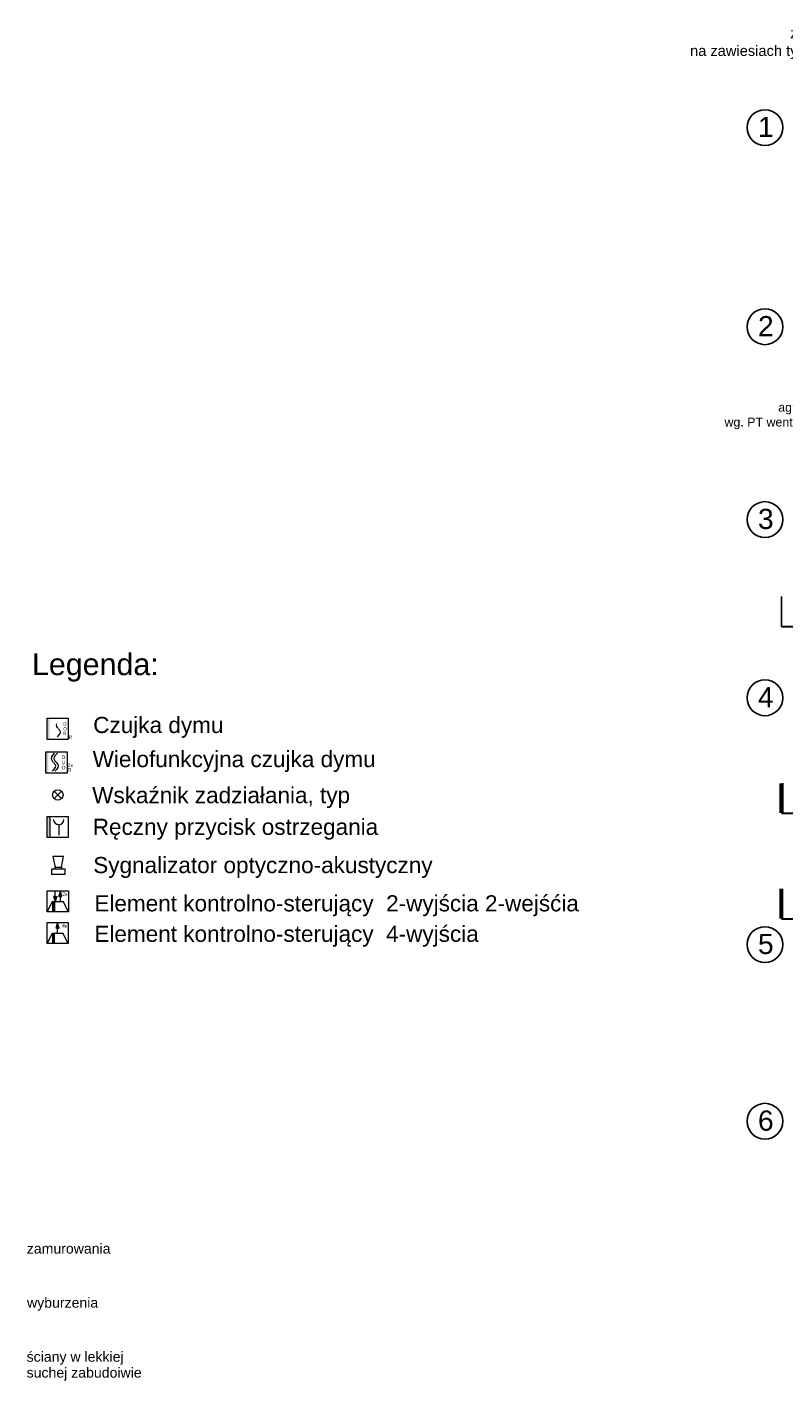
# Model space of a CAD drawing. Header units: millimetres. Extents: x -7023 to 53801, y 9849 to 33561.
# Tile 95 of 256: x 9615 to 10553, y 18075 to 19753. Entities that reach past the tile are written whole.
import ezdxf
from ezdxf.enums import TextEntityAlignment as Align

# ---------------------------------------------------------------- set-up
doc = ezdxf.new("R2010")
doc.units = ezdxf.units.MM
for name, pattern in [('CONTINOUS', [0]), ('DASHDOT', [1, 0.5, -0.25, 0, -0.25]), ('DOT', [0.25, 0, -0.25])]:
    doc.linetypes.add(name, pattern=pattern)
doc.layers.get('0').update_dxf_attribs({"lineweight": 9})
doc.layers.add('.IE_podklad', color=252, linetype='Continuous')
doc.layers.add('IE_CCTV', color=6, linetype='Continuous')
doc.layers.add('PA_Instalacja pożarowa', color=1, linetype='Continuous', lineweight=5)
doc.layers.add('PA_Instalacja pożarowa_opis', color=7, linetype='Continuous', lineweight=5)
doc.styles.add('AAT', font='calibri.ttf')
doc.styles.add('Arial', font='arial.ttf', dxfattribs={"height": 125})
doc.styles.get("Standard").update_dxf_attribs({"font": 'arial.ttf'})
doc.styles.add('Times New Roman', font='arial.ttf')

# ---------------------------------------------------------------- blocks, each defined once
blk = doc.blocks.new('SA-K7N')
at = {"ltscale": 7}
for p, q in [((-30, -53.9), (-16.2, -53.9)), ((-27.3, -67.8), (-30, -53.9)), ((-19.1, -67.8), (-27.3, -67.8)), ((-16.2, -53.9), (-19.1, -67.8))]:
    blk.add_line(p, q, dxfattribs=at)
for points in [[(-27.3, -70.6), (-19.1, -70.6), (-19.1, -67.8), (-27.3, -67.8)], [(-31.8, -70.6), (-14.4, -70.6), (-14.4, -77), (-31.8, -77)]]:
    blk.add_lwpolyline(points, close=True, dxfattribs=at)
blk = doc.blocks.new('EKS-6022')
blk.add_wipeout([(-20.5, 0), (-20.5, 41), (20.5, 41), (20.5, 0)])
at = {"lineweight": 5}
h = blk.add_hatch(color=256, dxfattribs=at)
h.paths.add_polyline_path([(-5.1, 20.5), (-2.2, 30.2), (-5.1, 30.2)])
h.paths.add_polyline_path([(-5.1, 20.5), (-5.1, 30.2), (-8.1, 30.2)])
for points in [[(8.1, 30.2), (5.1, 39.9), (2.2, 30.2), (5.1, 30.2)], [(-6, 0), (-6, 20.5), (-10.3, 20.5), (-10.3, 0)]]:
    blk.add_hatch(color=256, dxfattribs=at).paths.add_polyline_path(points)
for p, q in [((-5.1, 30.2), (-8.1, 30.2)), ((-8.1, 30.2), (-5.1, 20.5)), ((-5.1, 30.2), (-5.1, 39.9)), ((-5.1, 30.2), (-2.2, 30.2)), ((-2.2, 30.2), (-5.1, 20.5)), ((2.2, 30.2), (5.1, 39.9)), ((5.1, 30.2), (2.2, 30.2)), ((8.1, 30.2), (5.1, 39.9)), ((5.1, 20.5), (5.1, 30.2)), ((5.1, 30.2), (8.1, 30.2)), ((-20.5, 0), (-10.3, 20.5)), ((20.5, 0), (-20.5, 0)), ((-10.3, 20.5), (10.2, 20.5)), ((-10.3, 20.5), (-10.3, 0)), ((-6, 0), (-6, 20.5)), ((20.5, 0), (10.2, 20.5))]:
    blk.add_line(p, q, dxfattribs=at)
blk.add_lwpolyline([(-20.5, 41), (20.5, 41), (20.5, 0), (-20.5, 0)], close=True, dxfattribs=at)
at = {"lineweight": 5, "style": 'AAT'}
blk.add_text('2x', height=7.09, dxfattribs=at).set_placement((18.9, 31), align=Align.RIGHT)
blk = doc.blocks.new('*U226')
blk.add_wipeout([(-20.5, -20.5), (-20.5, 20.5), (20.5, 20.5), (20.5, -20.5)])
at = {"lineweight": 5}
for points in [[(-6, -20.5), (-6, 0), (-10.2, 0), (-10.2, -20.5)], [(0, 9.7), (2.9, 9.7), (0, 19.4), (-2.9, 9.7)]]:
    blk.add_hatch(color=256, dxfattribs=at).paths.add_polyline_path(points)
for p, q in [((-20.5, -20.5), (-10.2, 0)), ((-10.2, 0), (10.2, 0)), ((-10.2, 0), (-10.2, -20.5)), ((-6, -20.5), (-6, 0)), ((-2.9, 9.7), (0, 19.4)), ((0, 9.7), (-2.9, 9.7)), ((2.9, 9.7), (0, 19.4)), ((0, 0), (0, 9.7)), ((0, 9.7), (2.9, 9.7)), ((20.5, -20.5), (10.2, 0)), ((20.5, -20.5), (-20.5, -20.5))]:
    blk.add_line(p, q, dxfattribs=at)
blk.add_lwpolyline([(-20.5, 20.5), (20.5, 20.5), (20.5, -20.5), (-20.5, -20.5)], close=True, dxfattribs=at)
at = {"lineweight": 5, "style": 'AAT'}
blk.add_text('4x', height=7.09, dxfattribs=at).set_placement((18.9, 10.5), align=Align.RIGHT)

msp = doc.modelspace()

# ---------------------------------------------------------------- linework, layer by layer
at = {"layer": '.IE_podklad', "ltscale": 25}
for p, q in [((10550.2, 19010.3), (10550.2, 19047.4)), ((10552, 18778.7), (10552, 18815.7))]:
    msp.add_line(p, q, dxfattribs=at)
at = {"layer": '.IE_podklad', "linetype": 'DASHDOT', "lineweight": 13, "ltscale": 50}
msp.add_line((10550.2, 19010.3), (13108.5, 19010.3), dxfattribs=at)
at = {"layer": '.IE_podklad', "lineweight": 30, "ltscale": 25}
for p, q in [((10550.2, 19010.3), (10586.1, 19010.3)), ((10552, 18778.7), (10588, 18778.7))]:
    msp.add_line(p, q, dxfattribs=at)
at = {"layer": '.IE_podklad', "ltscale": 25, "const_width": 5}
for points in [[(10550.2, 18778.7), (10550.2, 18815.7)], [(10550.2, 18647.8), (10550.2, 18684.9)]]:
    msp.add_lwpolyline(points, dxfattribs=at)
at = {"layer": '.IE_podklad', "lineweight": 30, "ltscale": 25}
for points in [[(10550.2, 18778.7), (10586.1, 18778.7)], [(10550.2, 18647.8), (10586.1, 18647.8)]]:
    msp.add_lwpolyline(points, dxfattribs=at)
at = {"layer": '.IE_podklad', "linetype": 'Continuous'}
for centre in [(10529.9, 19628.7), (10529.9, 19381.7), (10529.9, 19142.7), (10529.9, 18921.7), (10529.9, 18615.7), (10529.9, 18396.7)]:
    msp.add_circle(centre, 22.2, dxfattribs=at)
at = {"layer": 'PA_Instalacja pożarowa', "color": 1}
for points in [[(9657.6, 18796.7), (9648.5, 18805.8)], [(9657.6, 18805.8), (9648.5, 18796.7)]]:
    msp.add_lwpolyline(points, dxfattribs=at)
msp.add_circle((9653, 18801.2), 6.44, dxfattribs=at)

# ---------------------------------------------------------------- block references
at = {"layer": 'PA_Instalacja pożarowa', "color": 1, "xscale": -0.9600000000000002, "yscale": 0.9600000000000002, "zscale": 0.9600000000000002}
msp.add_blockref('SA-K7N', (9631.4, 18776.8), dxfattribs=at)
at = {"layer": 'PA_Instalacja pożarowa'}
for name, p, xscale, yscale, zscale in [('EKS-6022', (9653, 18656.2), 0.6394768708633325, 0.6394768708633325, 0.6394768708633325), ('*U226', (9652.7, 18630), 0.6370879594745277, 0.6370879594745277, 0.6370879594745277)]:
    msp.add_blockref(name, p, dxfattribs=dict(at, xscale=xscale, yscale=yscale, zscale=zscale))

# ---------------------------------------------------------------- texts
at = {"layer": '.IE_podklad', "linetype": 'Continuous', "style": 'Arial'}
for s, p in [('zamurowania', (9614.5, 18232.6)), ('wyburzenia', (9614.8, 18165.5)), ('ściany w lekkiej ', (9614.3, 18098.5)), ('suchej zabudoiwie', (9614.3, 18078.8))]:
    msp.add_text(s, height=12.5, dxfattribs=at).set_placement(p)
at = {"layer": '.IE_podklad', "attachment_point": 3}
for s, insert, char_height in [('\\pxqr;zadaszenie szklane 190x80 cm VSG-ESG\\Pna zawiesiach typu spinning ze stali nierdzewnej AISI 304', (10901.3, 19752.2), 13), ('\\pxqr;agregat\\Pwg. PT wentylacji', (10598.4, 19287.4), 11)]:
    msp.add_mtext(s, dxfattribs=dict(at, insert=insert, char_height=char_height))
at = {"layer": '.IE_podklad', "char_height": 25, "width": 30.102, "attachment_point": 1}
for s, insert in [('1', (10521.2, 19642)), ('2', (10521.2, 19395)), ('3', (10521.2, 19156)), ('4', (10521.2, 18935)), ('5', (10521.2, 18629)), ('6', (10521.2, 18410))]:
    msp.add_mtext(s, dxfattribs=dict(at, insert=insert))
at = {"layer": 'IE_CCTV', "color": 7, "linetype": 'CONTINOUS', "style": 'Times New Roman'}
msp.add_text('Legenda:', height=27, dxfattribs=at).set_placement((9620.9, 18949.8))
at = {"layer": 'PA_Instalacja pożarowa_opis', "ltscale": 30, "style": 'Arial'}
for s, p in [('Element kontrolno-sterujący  2-wyjścia 2-wejśćia', (9698.3, 18656.9)), ('Element kontrolno-sterujący  4-wyjścia ', (9698.3, 18619.1))]:
    msp.add_text(s, height=20, dxfattribs=at).set_placement(p)
at = {"layer": 'PA_Instalacja pożarowa_opis', "char_height": 20, "width": 730.316, "attachment_point": 4, "style": 'Arial'}
for s, insert in [('Czujka dymu', (9696.9, 18885)), ('Wielofunkcyjna czujka dymu', (9696.2, 18842.7)), ('Wskaźnik zadziałania, typ', (9695.6, 18798)), ('Ręczny przycisk ostrzegania', (9696.3, 18758.7)), ('Sygnalizator optyczno-akustyczny', (9696.9, 18711.3))]:
    msp.add_mtext(s, dxfattribs=dict(at, insert=insert))

# ---------------------------------------------------------------- wipeouts: each hides what was drawn before it
at = {"color": 1}
for points in [[(9639.6, 18870.1), (9665.9, 18870.1), (9665.9, 18896.3), (9639.6, 18896.3)], [(9638.3, 18828.4), (9664.6, 18828.4), (9664.6, 18854.7), (9638.3, 18854.7)], [(9639.8, 18748.3), (9666, 18748.3), (9666, 18774.6), (9639.8, 18774.6)]]:
    msp.add_wipeout(points, dxfattribs=at).dxf.layer = 'PA_Instalacja pożarowa'

# ---------------------------------------------------------------- next in the draw order: hatches: boundary and pattern name
at = {"layer": 'PA_Instalacja pożarowa', "lineweight": 5}
h = msp.add_hatch(color=1, dxfattribs=at)
h.paths.add_polyline_path([(9642.7, 18883.2), (9642.7, 18896.3), (9639.6, 18896.3), (9639.6, 18883.2)])
h.paths.add_polyline_path([(9642.7, 18870.1), (9642.7, 18883.2), (9639.6, 18883.2), (9639.6, 18870.1)])
h = msp.add_hatch(color=1, dxfattribs=at)
h.paths.add_polyline_path([(9641.4, 18841.5), (9641.4, 18854.7), (9638.3, 18854.7), (9638.3, 18841.5)])
h.paths.add_polyline_path([(9641.4, 18828.4), (9641.4, 18841.5), (9638.3, 18841.5), (9638.3, 18828.4)])
at = {"layer": 'PA_Instalacja pożarowa', "linetype": 'DOT'}
msp.add_hatch(color=1, dxfattribs=at).paths.add_polyline_path([(9639.8, 18774.6), (9642.9, 18774.6), (9642.9, 18748.3), (9639.8, 18748.3)])

# ---------------------------------------------------------------- next in the draw order: linework, layer by layer
at = {"layer": 'PA_Instalacja pożarowa', "color": 1, "lineweight": 5}
for p, q in [((9651.4, 18887.8), (9651.8, 18889.5)), ((9651.8, 18886.1), (9651.4, 18887.8)), ((9652.7, 18884.7), (9651.8, 18886.1)), ((9653, 18884.2), (9652.7, 18884.7)), ((9653.7, 18883.5), (9653, 18884.2)), ((9654.3, 18875.6), (9652.2, 18873.3)), ((9653.7, 18883.5), (9654.3, 18882.8)), ((9654.3, 18882.8), (9654.6, 18882.3)), ((9655.5, 18877.5), (9654.3, 18875.6)), ((9654.6, 18882.3), (9655.5, 18880.9)), ((9655.5, 18880.9), (9656, 18879.2)), ((9656, 18879.2), (9655.5, 18877.5)), ((9654.1, 18764.4), (9654.1, 18751.5))]:
    msp.add_line(p, q, dxfattribs=at)
at = {"layer": 'PA_Instalacja pożarowa', "color": 1, "linetype": 'Continuous', "lineweight": 5}
for p, q in [((9646.8, 18850.4), (9649, 18852.9)), ((9650.1, 18850.4), (9652.4, 18852.9)), ((9645, 18846.4), (9645.4, 18848.3)), ((9645.4, 18844.6), (9645, 18846.4)), ((9645.4, 18848.3), (9646.8, 18850.4)), ((9646.4, 18843.1), (9645.4, 18844.6)), ((9646.8, 18842.5), (9646.4, 18843.1)), ((9647.5, 18841.7), (9646.8, 18842.5)), ((9647.5, 18841.7), (9648.2, 18840.9)), ((9648.2, 18840.9), (9648.5, 18840.4)), ((9649.6, 18835.2), (9648.2, 18833.1)), ((9648.3, 18846.5), (9648.8, 18848.3)), ((9648.8, 18844.7), (9648.3, 18846.5)), ((9648.5, 18840.4), (9649.6, 18838.8)), ((9648.8, 18848.3), (9650.1, 18850.4)), ((9649.8, 18843.1), (9648.8, 18844.7)), ((9649.6, 18838.8), (9650, 18837)), ((9650, 18837), (9649.6, 18835.2)), ((9650.1, 18842.6), (9649.8, 18843.1)), ((9650.8, 18841.8), (9650.1, 18842.6)), ((9650.8, 18841.8), (9651.6, 18841)), ((9651.6, 18841), (9651.9, 18840.5)), ((9652.9, 18835.2), (9651.6, 18833.1)), ((9651.9, 18840.5), (9652.9, 18838.9)), ((9652.9, 18838.9), (9653.4, 18837.1)), ((9653.4, 18837.1), (9652.9, 18835.2)), ((9648.2, 18833.1), (9645.9, 18830.6)), ((9651.6, 18833.1), (9649.3, 18830.6))]:
    msp.add_line(p, q, dxfattribs=at)
at = {"layer": 'PA_Instalacja pożarowa', "color": 1, "lineweight": 5}
for points in [[(9639.6, 18896.3), (9665.9, 18896.3), (9665.9, 18870.1), (9639.6, 18870.1)], [(9638.3, 18854.7), (9664.6, 18854.7), (9664.6, 18828.4), (9638.3, 18828.4)], [(9639.8, 18774.6), (9666, 18774.6), (9666, 18748.3), (9639.8, 18748.3)], [(9639.8, 18774.6), (9642.9, 18774.6), (9642.9, 18748.3), (9639.8, 18748.3)]]:
    msp.add_lwpolyline(points, close=True, dxfattribs=at)
msp.add_arc((9654.1, 18770.8), 6.43, 180, 0, dxfattribs=at)

# ---------------------------------------------------------------- next in the draw order: texts
at = {"layer": 'PA_Instalacja pożarowa', "color": 1, "lineweight": 5, "style": 'AAT'}
for s, p in [('O', (9659.8, 18881.3)), ('D', (9659.8, 18887.1)), ('R', (9659.8, 18875.5)), ('R', (9667, 18871.1))]:
    msp.add_text(s, height=4.1, dxfattribs=at).set_placement(p)
at = {"layer": 'PA_Instalacja pożarowa', "color": 1, "lineweight": 5}
for s, p in [('O', (9657.6, 18833)), ('D', (9657.6, 18845.7)), ('U', (9657.6, 18839.4)), ('2x', (9665.3, 18835.9)), ('R', (9665.4, 18830))]:
    msp.add_text(s, height=4.49, dxfattribs=at).set_placement(p)
at = {"layer": 'PA_Instalacja pożarowa', "color": 1, "flags": 7}
msp.add_attdef('DUO-6046', (9659.9, 18829.3), '', height=0.449, dxfattribs=at)

doc.saveas('drawing.dxf')
